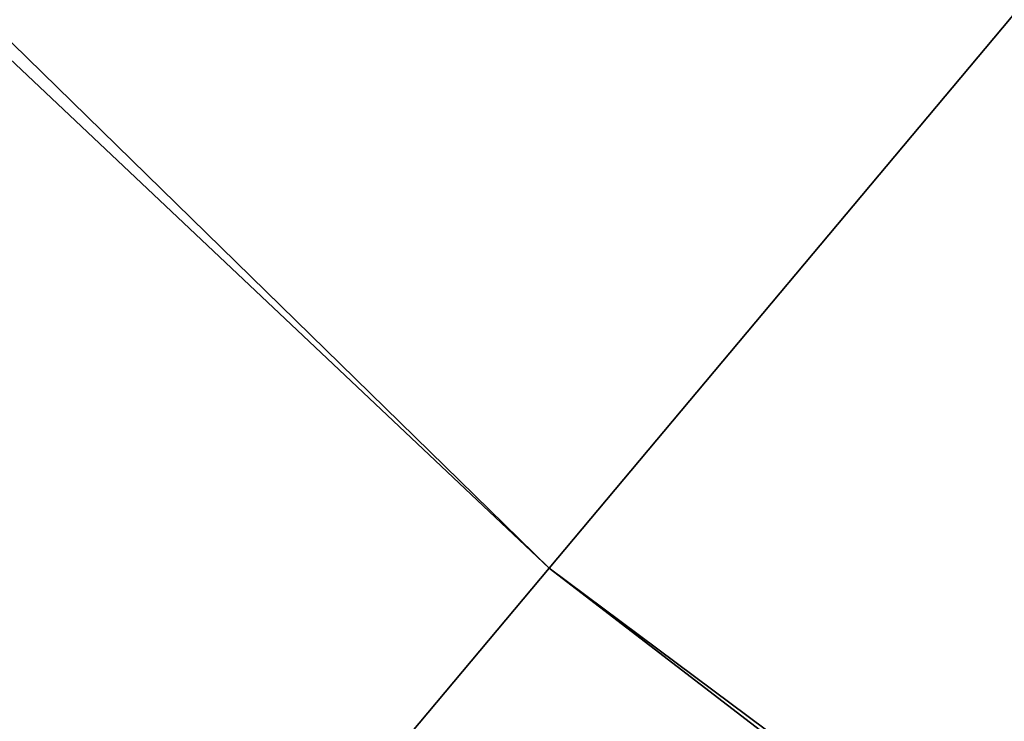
# Model space of a CAD drawing. Header units: millimetres. Extents: x -6 to 379, y -6 to 379.
# Tile 195 of 256: x 63.7518 to 63.75882, y 40.22689 to 40.23189. Entities that reach past the tile are written whole.
import ezdxf

# ---------------------------------------------------------------- set-up
doc = ezdxf.new("R2010")
doc.units = ezdxf.units.MM
doc.header["$LTSCALE"] = 25.4
doc.layers.get('0').update_dxf_attribs({"true_color": 0xff5454})

# ---------------------------------------------------------------- blocks, each defined once
blk = doc.blocks.new('AGNES-ROUND-LED-8207-8204-8186-8183.STL#2')
at = {"color": 18, "true_color": 0x000000}
mesh = blk.add_polyface(dxfattribs=at)
corners = [(63.7555733, 40.2279778, -33.3913956), (47.8879204, 55.7235641, -33.467514), (47.6095657, 55.4609451, -33.3913956), (64.0015564, 40.5211296, -33.467514)]
mesh.append_faces([[corners[k] for k in face] for face in [(0, 1, 2), (1, 0, 3)]], dxfattribs={"vtx0": -1, "color": 18})
mesh = blk.add_polyface(dxfattribs=at)
corners = [(63.547039, 39.9794579, -33.1746216), (47.6095657, 55.4609451, -33.3913956), (47.3735924, 55.2383232, -33.1746216), (63.7555733, 40.2279778, -33.3913956)]
mesh.append_faces([[corners[k] for k in face] for face in [(0, 1, 2), (1, 0, 3)]], dxfattribs={"vtx0": -1, "color": 18})
mesh = blk.add_polyface(dxfattribs=at)
corners = [(81.5608521, 26.9724426, -33.3913956), (64.0015564, 40.5211296, -33.467514), (63.7555733, 40.2279778, -33.3913956), (81.7711334, 27.2921619, -33.467514)]
mesh.append_faces([[corners[k] for k in face] for face in [(0, 1, 2), (1, 0, 3)]], dxfattribs={"vtx0": -1, "color": 18})
mesh = blk.add_polyface(dxfattribs=at)
corners = [(81.382576, 26.7013912, -33.1746216), (63.7555733, 40.2279778, -33.3913956), (63.547039, 39.9794579, -33.1746216), (81.5608521, 26.9724426, -33.3913956)]
mesh.append_faces([[corners[k] for k in face] for face in [(0, 1, 2), (1, 0, 3)]], dxfattribs={"vtx0": -1, "color": 18})

msp = doc.modelspace()

# ---------------------------------------------------------------- block references
at = {"color": 0}
msp.add_blockref('AGNES-ROUND-LED-8207-8204-8186-8183.STL#2', (0, 0), dxfattribs=at)

doc.saveas('drawing.dxf')
